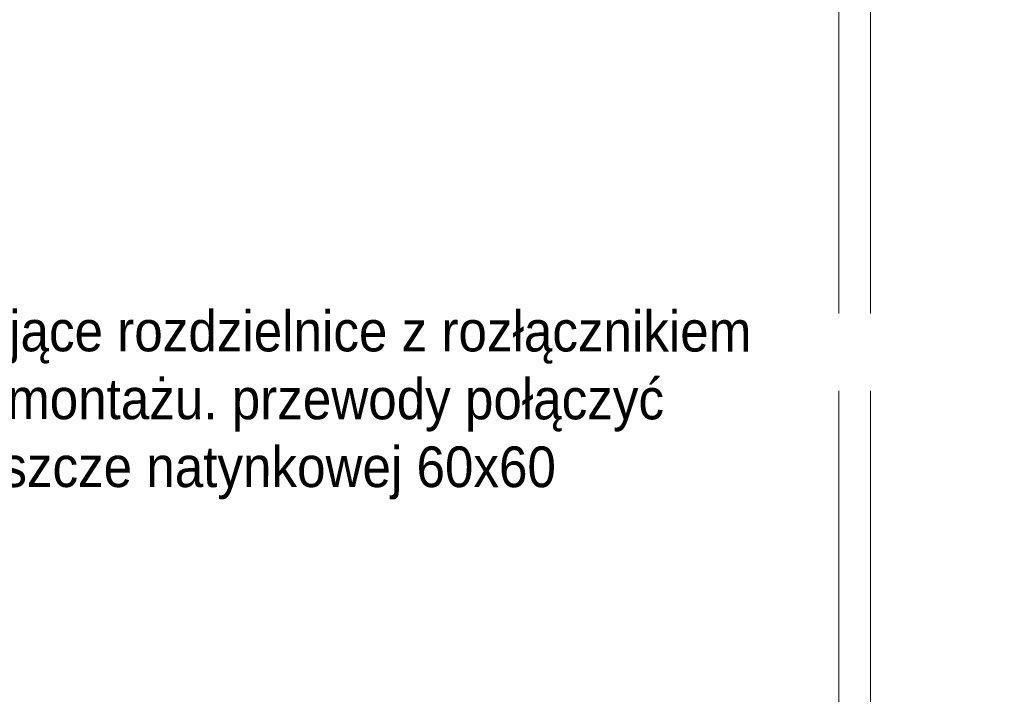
# Model space of a CAD drawing. Header units: centimetres. Extents: x 690840 to 714026, y 27673 to 40762.
# Tile 148 of 162: x 709441 to 709983, y 38520 to 38891. Entities that reach past the tile are written whole.
import ezdxf

# ---------------------------------------------------------------- set-up
doc = ezdxf.new("R2010")
doc.units = ezdxf.units.CM
doc.layers.add('Obrys powierzchni', color=50, linetype='Continuous', lineweight=9, plot=False)
doc.layers.add('Opis', color=102, linetype='Continuous', lineweight=9)
doc.layers.add('S3_ele.SA', color=7, linetype='Continuous', lineweight=5, true_color=0xff0f0f)
doc.styles.add('ARIELCE', font='arial.ttf', dxfattribs={"width": 0.9})

msp = doc.modelspace()

# ---------------------------------------------------------------- linework, layer by layer
at = {"layer": 'Obrys powierzchni', "ltscale": 1.6}
for points in [[(707809.65, 39262.32), (709909.65, 39262.32), (709909.65, 37777.32), (707809.65, 37777.32)], [(707827.15, 39244.82), (709892.15, 39244.82), (709892.15, 37794.82), (707827.15, 37794.82)]]:
    msp.add_lwpolyline(points, close=True, dxfattribs=at)

# ---------------------------------------------------------------- next in the draw order: texts
at = {"layer": 'S3_ele.SA', "insert": (709215.35, 38718.89), "char_height": 21.1127, "width": 2038.2579, "attachment_point": 1, "rotation": 359.981, "style": 'ARIELCE', "bg_fill": 2}
msp.add_mtext('{\\fArial|b0|i0|c238|p34;RO}', dxfattribs=at)

# ---------------------------------------------------------------- next in the draw order: texts
at = {"layer": 'Opis', "color": 7, "insert": (709274.33, 38731.04), "char_height": 22.4, "width": 1158.5008, "attachment_point": 1, "rotation": 359.981, "style": 'ARIELCE'}
msp.add_mtext('{\\fArial|b0|i0|c238|p34;         – Istniejące rozdzielnice z rozłącznikiem^J^Ido demontażu. przewody połączyć^J^I w puszcze natynkowej 60x60^J}', dxfattribs=at)

doc.saveas('drawing.dxf')
